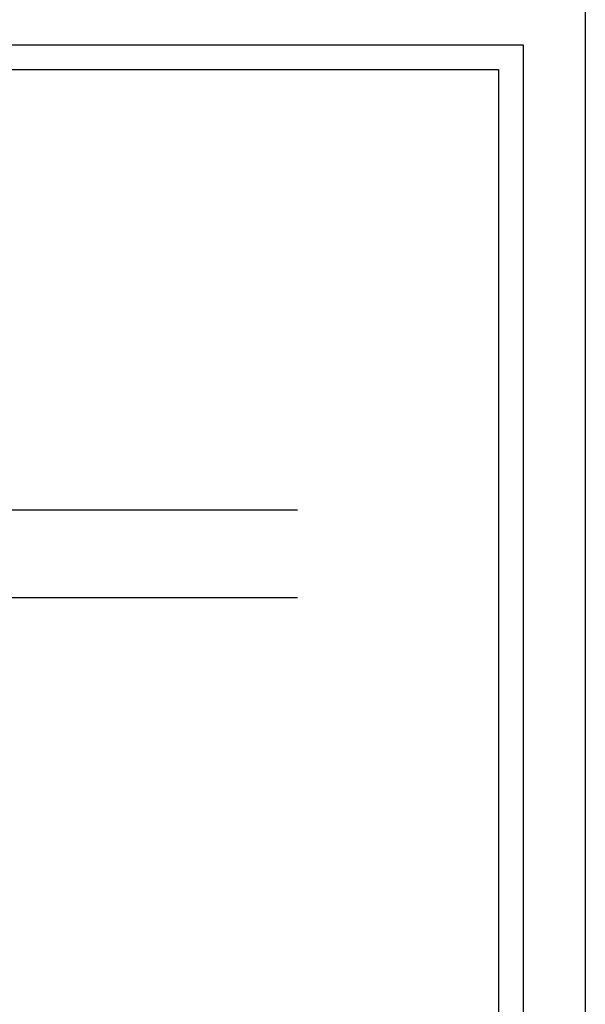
# Model space of a CAD drawing. Header units: metres. Extents: x 135527 to 1530300, y -118103 to -69281.
# Tile 20 of 89: x 152357 to 152813, y -106651 to -105857. Entities that reach past the tile are written whole.
import ezdxf

# ---------------------------------------------------------------- set-up
doc = ezdxf.new("R2010")
doc.units = ezdxf.units.M
doc.header["$LTSCALE"] = 0.1
doc.layers.get('DEFPOINTS').update_dxf_attribs({"color": 6})
doc.layers.add('_03-PROJECTION', color=1, linetype='Continuous')
doc.styles.add('NIO 1_100 klein', font='arial.ttf', dxfattribs={"height": 200})
doc.styles.add('NIOstandard', font='arial.ttf')
doc.dimstyles.new('NIO-5-KLEIN', dxfattribs={"dimtxt": 10, "dimasz": 1, "dimexe": 2, "dimexo": 5, "dimgap": 1, "dimtad": 1, "dimdec": 0, "dimzin": 0, "dimdsep": 46, "dimtxsty": 'NIOstandard', "dimblk1": 'MAATSTR', "dimblk2": 'MAATSTR', "dimsah": 1, "dimcen": 0, "dimdle": 1.5, "dimse1": 1, "dimse2": 1, "dimclrd": 7, "dimclre": 256, "dimclrt": 256, "dimazin": 0, "dimtfac": 1, "dimtdec": 0, "dimtofl": 0, "dimtmove": 1, "dimatfit": 2, "dimldrblk": 'MAATSTR', "dimfxl": 1, "dimtvp": 1, "dimtolj": 1, "dimtzin": 0, "dimarcsym": 0})

# ---------------------------------------------------------------- blocks, each defined once
blk = doc.blocks.new('detailkader')
at = {"layer": 'DEFPOINTS'}
for points in [[(17.7, 1476.55), (2117.7, 1476.55), (2117.7, -8.45), (17.7, -8.45)], [(92.7, 1426.55), (2067.7, 1426.55), (2067.7, 41.55), (92.7, 41.55)], [(112.7, 1406.55), (2047.7, 1406.55), (2047.7, 61.55), (112.7, 61.55)]]:
    blk.add_lwpolyline(points, close=True, dxfattribs=at)
at = {"layer": 'DEFPOINTS', "style": 'NIO 1_100 klein'}
blk.add_attdef('DETAILNUMMER', (110.88, 150.74), '', height=50, dxfattribs=at)
blk = doc.blocks.new('MAATSTR')
at = {"linetype": 'Continuous'}
for p, q in [((0, 5), (0, -5)), ((-4.17, 0), (4.17, 0))]:
    blk.add_line(p, q, dxfattribs=at)
at = {"linetype": 'Continuous', "const_width": 1.5}
blk.add_lwpolyline([(-0.75, 0, 1), (0.75, 0, 1)], format="xyb", close=True, dxfattribs=at)

msp = doc.modelspace()

# ---------------------------------------------------------------- block references
at = {"layer": 'DEFPOINTS'}
msp.add_blockref('detailkader', (150695.13, -107303.58), dxfattribs=at)

# ---------------------------------------------------------------- leaders
at = {"layer": '_03-PROJECTION'}
for points in [[(151791.62, -106343.92), (151959.37, -106252.26), (152580.8, -106252.26)], [(151752.4, -106432.2), (151959.37, -106322.87), (152580.8, -106322.87)]]:
    msp.add_leader(points, dimstyle='NIO-5-KLEIN', override={"dimasz": 5, "dimldrblk": 'Dot'}, dxfattribs=at)

doc.saveas('drawing.dxf')
